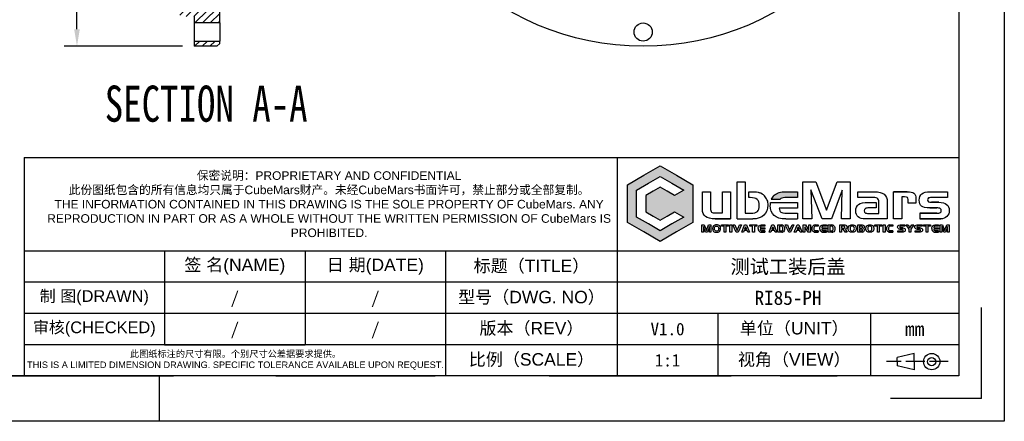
# Model space of a CAD drawing. Header units: inches. Extents: x 2 to 299, y -56 to 154.
# Tile 2 of 3: x 126 to 299, y -56 to 14. Entities that reach past the tile are written whole.
import ezdxf
from ezdxf.enums import TextEntityAlignment as Align

# ---------------------------------------------------------------- set-up
doc = ezdxf.new("R2010")
doc.units = ezdxf.units.IN
doc.linetypes.add('ACAD_ISO02W100', pattern=[15, 12, -3])
doc.layers.add('PDF_图层 1', color=7, linetype='Continuous')
doc.layers.add('尺寸', color=7, linetype='Continuous')
doc.styles.add('gb-s', font='gbeitc.shx', dxfattribs={"bigfont": 'gbcbig.shx'})
doc.styles.add('SLDTEXTSTYLE0', font='TXT', dxfattribs={"width": 0.75})
doc.styles.add('txt', font='txt.shx', dxfattribs={"bigfont": 'gbcbig.shx'})
doc.styles.add('宋体', font='txt')
doc.dimstyles.new('gb', dxfattribs={"dimtxt": 3.5, "dimasz": 3, "dimexe": 2.25, "dimexo": 2, "dimtad": 1, "dimzin": 0, "dimdsep": 46, "dimtxsty": 'gb-s', "dimcen": 2.5, "dimazin": 0, "dimtfac": 1, "dimtmove": 0, "dimatfit": 3, "dimfxl": 1, "dimtzin": 0, "dimarcsym": 0})
pattern_1 = [(45, (-444.5235, -42.9457), (-0.6735192, 0.6735192), [])]

# ---------------------------------------------------------------- blocks, each defined once
blk = doc.blocks.new('*D6')
at = {"color": 0, "lineweight": -2, "transparency": 16777216}
for p, q in [((154.34, 104.78), (133.52, 104.78)), ((135.77, 12.78), (135.77, 101.78)), ((154.34, 9.78), (133.52, 9.78))]:
    blk.add_line(p, q, dxfattribs=at)
at = {"color": 0, "transparency": 16777216}
for points in [[(135.27, 101.78), (136.27, 101.78), (135.77, 104.78)], [(135.27, 12.78), (136.27, 12.78), (135.77, 9.78)]]:
    blk.add_solid(points, dxfattribs=at)
at = {"layer": 'Defpoints', "color": 0, "transparency": 16777216}
for p in [(135.77, 104.78), (156.34, 104.78), (156.34, 9.78)]:
    blk.add_point(p, dxfattribs=at)
at = {"color": 0, "transparency": 16777216, "insert": (133.39, 57.28), "char_height": 3.5, "attachment_point": 5, "rotation": 90, "style": 'gb-s'}
blk.add_mtext('%%C95.00', dxfattribs=at)
blk = doc.blocks.new('工程图外发客户模板')
at = {"linetype": 'ByBlock', "lineweight": -3, "true_color": 0x00aeef}
h = blk.add_hatch(color=140, dxfattribs=at)
h.dxf.hatch_style = 1
edge = h.paths.add_edge_path()
edge.add_spline(control_points=[(2070.61, 1510.03), (2069.96, 1510.03), (2069.46, 1509.88), (2069.13, 1509.59)], knot_values=[0, 0, 0, 0, 1, 1, 1, 1], degree=3, periodic=0)
edge.add_arc((2070.03, 1508.56), 1.37, 131.2988, 157.8409)
edge.add_line((2068.76, 1509.08), (2069.9, 1509.08))
edge.add_arc((2070.23, 1508.83), 0.41, 126.2094, 143.6474, ccw=False)
edge.add_spline(control_points=[(2069.99, 1509.16), (2070.12, 1509.26), (2070.38, 1509.31), (2070.75, 1509.31)], knot_values=[0, 0, 0, 0, 1, 1, 1, 1], degree=3, periodic=0)
edge.add_line((2070.75, 1509.31), (2072.14, 1509.31))
edge.add_line((2072.14, 1509.31), (2072.14, 1510.03))
edge.add_line((2072.14, 1510.03), (2070.61, 1510.03))
at = {"layer": 'PDF_图层 1', "linetype": 'ByBlock', "lineweight": -3, "true_color": 0x00aeef, "transparency": 33554559}
h = blk.add_hatch(color=140, dxfattribs=at)
h.paths.add_polyline_path([(2054.52, 1513.35), (2056.62, 1512.14), (2058.72, 1510.93), (2058.72, 1508.51), (2058.72, 1506.09), (2056.62, 1504.88), (2054.52, 1503.67), (2052.43, 1504.88), (2050.33, 1506.09), (2050.33, 1508.51), (2050.33, 1510.93), (2052.43, 1512.14)])
h.paths.add_polyline_path([(2054.52, 1511.99), (2056.03, 1511.12), (2057.54, 1510.25), (2056.35, 1509.56), (2055.44, 1510.09), (2054.52, 1510.62), (2053.61, 1510.09), (2052.7, 1509.56), (2052.7, 1508.51), (2052.7, 1507.45), (2053.61, 1506.92), (2054.52, 1506.4), (2055.44, 1506.92), (2056.35, 1507.45), (2057.54, 1506.77), (2056.03, 1505.9), (2054.52, 1505.03), (2053.02, 1505.9), (2051.51, 1506.77), (2051.51, 1508.51), (2051.51, 1510.25), (2053.02, 1511.12)], flags=16)
at = {"lineweight": -3}
for p, q in [((2098.61, 1633.7), (2098.61, 1480.61)), ((2092.78, 1627.86), (2092.78, 1486.44)), ((1973.04, 1514.43), (1973.04, 1486.44)), ((2049.04, 1514.43), (2049.04, 1486.44)), ((2092.84, 1502.43), (1973.04, 1502.43)), ((1991.04, 1502.43), (1991.04, 1490.43)), ((2009.04, 1502.43), (2009.04, 1490.43)), ((2027.04, 1502.43), (2027.04, 1486.44)), ((2092.78, 1498.43), (1973.04, 1498.43)), ((2095.69, 1483.52), (2095.69, 1495.19)), ((2092.78, 1494.43), (1973.04, 1494.43)), ((2061.91, 1494.43), (2061.91, 1486.44)), ((2081.49, 1494.43), (2081.49, 1486.44)), ((2092.78, 1491.18), (2092.78, 1486.44)), ((2092.78, 1490.43), (1973.04, 1490.43)), ((2087.08, 1489.31), (2084.9, 1488.79)), ((2084.9, 1488.26), (2084.9, 1488.79)), ((2087.08, 1488.26), (2087.08, 1489.31)), ((2084.9, 1488.26), (2084.9, 1487.74)), ((2087.08, 1487.21), (2084.9, 1487.74)), ((2087.08, 1488.26), (2087.08, 1487.21)), ((2092.78, 1486.44), (1887.93, 1486.44)), ((1990.36, 1486.44), (1990.36, 1480.61)), ((2095.69, 1483.52), (2084.03, 1483.52)), ((2098.61, 1480.61), (1882.1, 1480.61))]:
    blk.add_line(p, q, dxfattribs=at)
at = {"linetype": 'ByBlock', "lineweight": -3}
for p, q in [((2064.38, 1506.55), (2064.38, 1511.3)), ((2064.38, 1511.3), (2065.42, 1511.3)), ((2065.42, 1511.3), (2065.42, 1507.29)), ((2065.42, 1511.3), (2065.42, 1511.3)), ((2059.93, 1507.82), (2059.93, 1510.03)), ((2059.93, 1510.03), (2060.97, 1510.03)), ((2060.97, 1510.03), (2060.97, 1507.9)), ((2062.5, 1507.32), (2062.5, 1510.03)), ((2062.5, 1510.03), (2063.55, 1510.03)), ((2063.55, 1510.03), (2063.55, 1506.55)), ((2065.87, 1509.28), (2065.87, 1510.03)), ((2065.87, 1510.03), (2066.32, 1510.03)), ((2070.61, 1510.03), (2072.14, 1510.03)), ((2070.61, 1510.03), (2070.61, 1510.03)), ((2072.14, 1510.03), (2072.14, 1509.31)), ((2079.85, 1509.31), (2079.85, 1510.03)), ((2079.85, 1510.03), (2081.99, 1510.03)), ((2084.42, 1506.55), (2084.42, 1510.03)), ((2089.11, 1510.03), (2091.35, 1510.03)), ((2089.11, 1510.03), (2089.11, 1510.03)), ((2091.35, 1510.03), (2091.35, 1509.31)), ((2066.06, 1509.28), (2065.87, 1509.28)), ((2066.06, 1509.28), (2066.06, 1509.28)), ((2067.89, 1509.5), (2067.89, 1509.5)), ((2068.21, 1508.97), (2068.21, 1508.97)), ((2068.64, 1508.65), (2068.64, 1508.65)), ((2068.64, 1508.65), (2069.78, 1508.65)), ((2068.64, 1508.65), (2068.64, 1508.65)), ((2068.76, 1509.08), (2069.9, 1509.08)), ((2069.13, 1509.59), (2069.13, 1509.59)), ((2069.78, 1508.65), (2071.66, 1508.65)), ((2069.99, 1509.16), (2069.99, 1509.16)), ((2072.14, 1509.31), (2070.75, 1509.31)), ((2071.66, 1508.65), (2072.14, 1508.65)), ((2072.14, 1508.65), (2072.14, 1507.92)), ((2081.59, 1509.31), (2079.85, 1509.31)), ((2081.16, 1508.66), (2082.2, 1508.66)), ((2081.16, 1508.66), (2081.16, 1508.66)), ((2081.59, 1509.31), (2081.59, 1509.31)), ((2082.2, 1508.66), (2082.2, 1507.97)), ((2082.54, 1508.74), (2082.54, 1508.75)), ((2082.55, 1508.74), (2082.54, 1508.74)), ((2082.55, 1507.97), (2082.55, 1508.74)), ((2083.62, 1508.73), (2083.62, 1506.55)), ((2083.62, 1508.73), (2083.62, 1508.73)), ((2085.83, 1509.36), (2085.47, 1509.36)), ((2085.47, 1509.36), (2085.47, 1506.55)), ((2085.83, 1509.36), (2085.83, 1509.36)), ((2086.29, 1508.57), (2086.29, 1509.02)), ((2087.29, 1508.57), (2086.29, 1508.57)), ((2087.29, 1509.16), (2087.29, 1508.57)), ((2087.29, 1509.16), (2087.29, 1509.16)), ((2091.35, 1509.31), (2089.51, 1509.31)), ((2059.93, 1507.82), (2059.93, 1507.82)), ((2061.66, 1507.32), (2062.5, 1507.32)), ((2061.66, 1507.32), (2061.66, 1507.32)), ((2065.42, 1507.29), (2066.14, 1507.29)), ((2072.14, 1507.92), (2069.78, 1507.92)), ((2070.75, 1507.28), (2072.14, 1507.28)), ((2072.14, 1507.28), (2072.14, 1506.55)), ((2081.24, 1507.25), (2082.55, 1507.25)), ((2081.24, 1507.25), (2081.24, 1507.25)), ((2082.2, 1507.97), (2081.31, 1507.97)), ((2082.55, 1507.59), (2082.55, 1507.97)), ((2082.55, 1507.25), (2082.55, 1507.59)), ((2087.78, 1507.28), (2087.78, 1506.55)), ((2064.38, 1506.55), (2066.39, 1506.55)), ((2070.61, 1506.55), (2072.14, 1506.55)), ((2083.62, 1506.55), (2080.81, 1506.55)), ((2085.47, 1506.55), (2084.42, 1506.55)), ((2065.47, 1505.55), (2065.35, 1505.22)), ((2065.35, 1505.22), (2065.6, 1505.22)), ((2065.47, 1505.55), (2065.6, 1505.22)), ((2067.08, 1505.31), (2067.08, 1505.31)), ((2067.29, 1504.9), (2067.29, 1504.9)), ((2067.33, 1505.4), (2067.94, 1505.4)), ((2067.33, 1505.4), (2067.33, 1505.4)), ((2067.94, 1505.23), (2067.33, 1505.23)), ((2067.52, 1505.77), (2067.93, 1505.77)), ((2067.52, 1505.77), (2067.52, 1505.77)), ((2067.93, 1505.61), (2067.55, 1505.61)), ((2067.93, 1505.77), (2067.93, 1505.61)), ((2067.94, 1505.4), (2067.94, 1505.23)), ((2067.94, 1505.01), (2067.94, 1504.85)), ((2068.96, 1505.55), (2068.84, 1505.22)), ((2068.84, 1505.22), (2069.09, 1505.22)), ((2068.96, 1505.55), (2069.09, 1505.22)), ((2069.6, 1504.85), (2069.6, 1505.77)), ((2069.6, 1505.77), (2070.06, 1505.77)), ((2070.09, 1504.85), (2069.6, 1504.85)), ((2070.07, 1505.61), (2069.81, 1505.61)), ((2069.81, 1505.61), (2069.81, 1505.01)), ((2069.81, 1505.01), (2070.08, 1505.01)), ((2070.07, 1505.61), (2070.07, 1505.61)), ((2070.09, 1504.85), (2070.09, 1504.85)), ((2070.09, 1504.85), (2070.09, 1504.85)), ((2070.23, 1505.74), (2070.23, 1505.74)), ((2072.19, 1505.55), (2072.07, 1505.22)), ((2072.07, 1505.22), (2072.32, 1505.22)), ((2072.19, 1505.55), (2072.32, 1505.22)), ((2074.24, 1504.87), (2074.24, 1504.87)), ((2074.77, 1505.6), (2074.39, 1505.6)), ((2074.4, 1505.77), (2074.4, 1505.77)), ((2074.4, 1505.77), (2074.77, 1505.77)), ((2074.4, 1505.77), (2074.4, 1505.77)), ((2074.77, 1505.77), (2074.77, 1505.6)), ((2074.77, 1505.02), (2074.77, 1504.85)), ((2074.96, 1505.31), (2074.96, 1505.31)), ((2075.18, 1504.9), (2075.18, 1504.9)), ((2075.22, 1505.4), (2075.83, 1505.4)), ((2075.22, 1505.4), (2075.22, 1505.4)), ((2075.83, 1505.23), (2075.22, 1505.23)), ((2075.4, 1505.77), (2075.82, 1505.77)), ((2075.4, 1505.77), (2075.4, 1505.77)), ((2075.82, 1505.61), (2075.44, 1505.61)), ((2075.82, 1505.77), (2075.82, 1505.61)), ((2075.83, 1505.4), (2075.83, 1505.23)), ((2075.83, 1505.01), (2075.83, 1504.85)), ((2076.04, 1504.85), (2076.04, 1505.77)), ((2076.04, 1505.77), (2076.51, 1505.77)), ((2076.54, 1504.85), (2076.04, 1504.85)), ((2076.51, 1505.61), (2076.26, 1505.61)), ((2076.26, 1505.61), (2076.26, 1505.01)), ((2076.26, 1505.01), (2076.53, 1505.01)), ((2076.51, 1505.61), (2076.51, 1505.61)), ((2076.54, 1504.85), (2076.54, 1504.85)), ((2076.54, 1504.85), (2076.54, 1504.85)), ((2076.67, 1505.74), (2076.67, 1505.74)), ((2077.53, 1504.85), (2077.53, 1505.77)), ((2077.53, 1505.77), (2078.2, 1505.77)), ((2077.75, 1504.85), (2077.53, 1504.85)), ((2078.03, 1505.62), (2077.75, 1505.62)), ((2077.75, 1505.62), (2077.75, 1505.36)), ((2077.75, 1505.36), (2078.03, 1505.36)), ((2078, 1505.21), (2077.75, 1505.21)), ((2077.75, 1505.21), (2077.75, 1504.85)), ((2078.24, 1504.85), (2078, 1505.21)), ((2078.03, 1505.62), (2078.03, 1505.62)), ((2078.24, 1505.23), (2078.5, 1504.85)), ((2078.5, 1504.85), (2078.24, 1504.85)), ((2078.5, 1504.85), (2078.5, 1504.85)), ((2079.84, 1504.85), (2079.84, 1505.77)), ((2079.84, 1505.77), (2080.42, 1505.77)), ((2080.44, 1504.85), (2079.84, 1504.85)), ((2080.35, 1505.22), (2080.04, 1505.22)), ((2080.04, 1505.22), (2080.04, 1505.01)), ((2080.04, 1505.01), (2080.36, 1505.01)), ((2080.34, 1505.6), (2080.05, 1505.6)), ((2080.05, 1505.6), (2080.05, 1505.38)), ((2080.05, 1505.38), (2080.35, 1505.38)), ((2080.34, 1505.6), (2080.34, 1505.6)), ((2080.35, 1505.22), (2080.35, 1505.22)), ((2080.44, 1504.85), (2080.44, 1504.85)), ((2080.44, 1504.85), (2080.44, 1504.85)), ((2080.62, 1504.93), (2080.62, 1504.93)), ((2083.8, 1504.87), (2083.8, 1504.87)), ((2084.33, 1505.6), (2083.94, 1505.6)), ((2083.96, 1505.77), (2083.96, 1505.77)), ((2083.96, 1505.77), (2084.33, 1505.77)), ((2083.96, 1505.77), (2083.96, 1505.77)), ((2084.33, 1505.77), (2084.33, 1505.6)), ((2084.33, 1505.02), (2084.33, 1504.85)), ((2084.99, 1504.85), (2084.99, 1505.02)), ((2084.99, 1505.02), (2085.53, 1505.02)), ((2085.64, 1504.85), (2084.99, 1504.85)), ((2085.02, 1505.31), (2085.02, 1505.31)), ((2085.25, 1505.77), (2085.87, 1505.77)), ((2085.25, 1505.77), (2085.25, 1505.77)), ((2085.87, 1505.62), (2085.32, 1505.62)), ((2085.64, 1504.85), (2085.64, 1504.85)), ((2085.87, 1505.77), (2085.87, 1505.62)), ((2087.2, 1504.85), (2087.2, 1505.02)), ((2087.2, 1505.02), (2087.74, 1505.02)), ((2087.85, 1504.85), (2087.2, 1504.85)), ((2087.23, 1505.31), (2087.23, 1505.31)), ((2087.45, 1505.77), (2088.08, 1505.77)), ((2087.45, 1505.77), (2087.45, 1505.77)), ((2088.08, 1505.62), (2087.53, 1505.62)), ((2087.85, 1504.85), (2087.85, 1504.85)), ((2088.08, 1505.77), (2088.08, 1505.62)), ((2089.31, 1505.31), (2089.31, 1505.31)), ((2089.53, 1504.9), (2089.53, 1504.9)), ((2089.57, 1505.4), (2090.18, 1505.4)), ((2089.57, 1505.4), (2089.57, 1505.4)), ((2090.18, 1505.23), (2089.57, 1505.23)), ((2089.76, 1505.77), (2090.17, 1505.77)), ((2089.76, 1505.77), (2089.76, 1505.77)), ((2090.17, 1505.61), (2089.79, 1505.61)), ((2090.17, 1505.77), (2090.17, 1505.61)), ((2090.18, 1505.4), (2090.18, 1505.23)), ((2090.18, 1505.01), (2090.18, 1504.85))]:
    blk.add_line(p, q, dxfattribs=at)
at = {"color": 1, "linetype": 'ACAD_ISO02W100', "lineweight": -3, "ltscale": 0.2}
blk.add_line((2091.41, 1488.26), (2083.54, 1488.26), dxfattribs=at)
at = {"linetype": 'ByBlock', "lineweight": -3}
for points in [[(2054.52, 1513.35), (2056.62, 1512.14), (2058.72, 1510.93), (2058.72, 1508.51), (2058.72, 1506.09), (2056.62, 1504.88), (2054.52, 1503.67), (2052.43, 1504.88), (2050.33, 1506.09), (2050.33, 1508.51), (2050.33, 1510.93), (2052.43, 1512.14), (2054.52, 1513.35)], [(2054.52, 1511.99), (2056.03, 1511.12), (2057.54, 1510.25), (2056.35, 1509.56), (2055.44, 1510.09), (2054.52, 1510.62), (2053.61, 1510.09), (2052.7, 1509.56), (2052.7, 1508.51), (2052.7, 1507.45), (2053.61, 1506.92), (2054.52, 1506.4), (2055.44, 1506.92), (2056.35, 1507.45), (2057.54, 1506.77), (2056.03, 1505.9), (2054.52, 1505.03), (2053.02, 1505.9), (2051.51, 1506.77), (2051.51, 1508.51), (2051.51, 1510.25), (2053.02, 1511.12), (2054.52, 1511.99)], [(2072.8, 1511.3), (2074.46, 1511.3), (2075.84, 1507.65), (2077.21, 1511.3), (2078.87, 1511.3), (2078.87, 1506.55), (2077.76, 1506.55), (2077.85, 1510.25), (2076.47, 1506.55), (2075.27, 1506.55), (2073.84, 1510.28), (2073.95, 1506.55), (2072.8, 1506.55), (2072.8, 1511.3)], [(2084.42, 1510.03), (2086.18, 1510.03), (2084.42, 1510.03)], [(2089.28, 1508.68), (2090.23, 1508.68), (2089.28, 1508.68)], [(2087.78, 1507.28), (2089.98, 1507.28), (2087.78, 1507.28)], [(2089.98, 1507.96), (2089.08, 1507.96), (2089.98, 1507.96)], [(2063.55, 1506.55), (2061.58, 1506.55), (2063.55, 1506.55)], [(2090.48, 1506.55), (2087.78, 1506.55), (2090.48, 1506.55)], [(2061.03, 1504.85), (2060.83, 1504.85), (2060.83, 1505.56), (2060.57, 1504.85), (2060.34, 1504.85), (2060.07, 1505.57), (2060.07, 1504.85), (2059.88, 1504.85), (2059.88, 1505.77), (2060.18, 1505.77), (2060.45, 1505.05), (2060.71, 1505.77), (2061.03, 1505.77), (2061.03, 1504.85)], [(2063.29, 1505.62), (2062.95, 1505.62), (2062.95, 1504.85), (2062.74, 1504.85), (2062.74, 1505.62), (2062.4, 1505.62), (2062.4, 1505.77), (2063.29, 1505.77), (2063.29, 1505.62)], [(2063.71, 1504.85), (2063.47, 1504.85), (2063.47, 1505.77), (2063.71, 1505.77), (2063.71, 1504.85)], [(2064.94, 1505.77), (2064.5, 1504.85), (2064.27, 1504.85), (2063.84, 1505.77), (2064.09, 1505.77), (2064.39, 1505.07), (2064.69, 1505.77), (2064.94, 1505.77)], [(2065.98, 1504.85), (2065.75, 1504.85), (2065.67, 1505.06), (2065.29, 1505.06), (2065.2, 1504.85), (2064.98, 1504.85), (2065.35, 1505.77), (2065.58, 1505.77), (2065.98, 1504.85)], [(2066.93, 1505.62), (2066.59, 1505.62), (2066.59, 1504.85), (2066.37, 1504.85), (2066.37, 1505.62), (2066.03, 1505.62), (2066.03, 1505.77), (2066.93, 1505.77), (2066.93, 1505.62)], [(2067.94, 1504.85), (2067.49, 1504.85), (2067.94, 1504.85)], [(2067.53, 1505.01), (2067.94, 1505.01), (2067.53, 1505.01)], [(2069.47, 1504.85), (2069.24, 1504.85), (2069.16, 1505.06), (2068.78, 1505.06), (2068.69, 1504.85), (2068.47, 1504.85), (2068.84, 1505.77), (2069.07, 1505.77), (2069.47, 1504.85)], [(2071.67, 1505.77), (2071.22, 1504.85), (2070.99, 1504.85), (2070.56, 1505.77), (2070.82, 1505.77), (2071.11, 1505.07), (2071.42, 1505.77), (2071.67, 1505.77)], [(2072.7, 1504.85), (2072.47, 1504.85), (2072.39, 1505.06), (2072.01, 1505.06), (2071.93, 1504.85), (2071.7, 1504.85), (2072.08, 1505.77), (2072.3, 1505.77), (2072.7, 1504.85)], [(2073.79, 1504.85), (2073.49, 1504.85), (2073.05, 1505.53), (2073.05, 1504.85), (2072.83, 1504.85), (2072.83, 1505.77), (2073.13, 1505.77), (2073.56, 1505.08), (2073.56, 1505.77), (2073.79, 1505.77), (2073.79, 1504.85)], [(2074.77, 1504.85), (2074.37, 1504.85), (2074.77, 1504.85)], [(2074.4, 1505.02), (2074.77, 1505.02), (2074.4, 1505.02)], [(2075.83, 1504.85), (2075.38, 1504.85), (2075.83, 1504.85)], [(2075.42, 1505.01), (2075.83, 1505.01), (2075.42, 1505.01)], [(2080.68, 1505.54), (2080.68, 1505.53), (2080.68, 1505.54)], [(2082.93, 1505.62), (2082.58, 1505.62), (2082.58, 1504.85), (2082.37, 1504.85), (2082.37, 1505.62), (2082.03, 1505.62), (2082.03, 1505.77), (2082.93, 1505.77), (2082.93, 1505.62)], [(2083.34, 1504.85), (2083.1, 1504.85), (2083.1, 1505.77), (2083.34, 1505.77), (2083.34, 1504.85)], [(2084.33, 1504.85), (2083.92, 1504.85), (2084.33, 1504.85)], [(2083.96, 1505.02), (2084.33, 1505.02), (2083.96, 1505.02)], [(2085.5, 1505.24), (2085.23, 1505.24), (2085.5, 1505.24)], [(2085.33, 1505.4), (2085.63, 1505.4), (2085.33, 1505.4)], [(2087.04, 1505.77), (2086.63, 1505.24), (2086.63, 1504.85), (2086.42, 1504.85), (2086.42, 1505.24), (2086.02, 1505.77), (2086.28, 1505.77), (2086.52, 1505.41), (2086.77, 1505.77), (2087.04, 1505.77)], [(2087.7, 1505.24), (2087.43, 1505.24), (2087.7, 1505.24)], [(2087.54, 1505.4), (2087.84, 1505.4), (2087.54, 1505.4)], [(2089.17, 1505.62), (2088.83, 1505.62), (2088.83, 1504.85), (2088.61, 1504.85), (2088.61, 1505.62), (2088.27, 1505.62), (2088.27, 1505.77), (2089.17, 1505.77), (2089.17, 1505.62)], [(2090.18, 1504.85), (2089.73, 1504.85), (2090.18, 1504.85)], [(2089.77, 1505.01), (2090.18, 1505.01), (2089.77, 1505.01)], [(2091.55, 1504.85), (2091.35, 1504.85), (2091.35, 1505.56), (2091.09, 1504.85), (2090.85, 1504.85), (2090.59, 1505.57), (2090.59, 1504.85), (2090.39, 1504.85), (2090.39, 1505.77), (2090.7, 1505.77), (2090.97, 1505.05), (2091.23, 1505.77), (2091.55, 1505.77), (2091.55, 1504.85)]]:
    blk.add_lwpolyline(points, close=True, dxfattribs=at)
blk.add_lwpolyline([(2080.68, 1505.54, 0.038218), (2080.68, 1505.56), (2080.68, 1505.54, 0.038218)], format="xyb", close=True, dxfattribs=at)
at = {"lineweight": -3}
for radius in [1.05, 0.525]:
    blk.add_circle((2089.31, 1488.26), radius, dxfattribs=at)
at = {"linetype": 'ByBlock', "lineweight": -3}
for centre, radius, start, end in [((2066.81, 1508.55), 1.43, 41.315, 71.2325), ((2066.69, 1508.4), 1.63, 20.4996, 42.4078), ((2071.11, 1508.3), 2.5, 171.8695, 180.1971), ((2070.03, 1508.56), 1.37, 131.2988, 157.8409), ((2070.23, 1508.83), 0.41, 126.2094, 143.6474), ((2067.63, 1505.3), 0.552, 179.3507, 205.7141), ((2067.49, 1505.3), 0.447, 243.3823, 269.9707), ((2070.06, 1505.3), 0.47, 69.3181, 89.8524), ((2070.1, 1505.44), 0.59, 269.4959, 280.1649), ((2074.4, 1505.31), 0.466, 90.0685, 112.4968), ((2074.37, 1505.3), 0.45, 254.163, 269.961), ((2075.51, 1505.3), 0.552, 179.3507, 205.7141), ((2075.38, 1505.3), 0.447, 243.38, 269.9636), ((2076.51, 1505.3), 0.47, 69.3181, 89.8524), ((2076.54, 1505.44), 0.59, 269.4915, 280.1629), ((2080.45, 1505.1), 0.244, 269.0255, 315.2757), ((2080.46, 1505.1), 0.238, 313.6236, 1.005), ((2083.96, 1505.31), 0.466, 90.0687, 112.5057), ((2083.92, 1505.3), 0.45, 254.17, 269.9541), ((2085.22, 1505.56), 0.315, 230.4204, 270.8321), ((2087.43, 1505.56), 0.315, 230.4111, 270.8414), ((2089.87, 1505.3), 0.552, 179.3507, 205.7141), ((2089.73, 1505.3), 0.447, 243.38, 269.9636)]:
    blk.add_arc(centre, radius, start, end, dxfattribs=at)
at = {"layer": 'PDF_图层 1', "linetype": 'ByBlock', "lineweight": -3}
for points in [[(2066.32, 1510.03), (2066.72, 1510.03), (2067.04, 1509.99), (2067.27, 1509.91)], [(2081.99, 1510.03), (2082.53, 1510.03), (2082.94, 1509.92), (2083.21, 1509.71)], [(2086.18, 1510.03), (2086.59, 1510.03), (2086.87, 1509.97), (2087.04, 1509.84)], [(2087.04, 1509.84), (2087.21, 1509.71), (2087.29, 1509.48), (2087.29, 1509.16)], [(2087.71, 1508.94), (2087.71, 1509.32), (2087.83, 1509.59), (2088.05, 1509.77)], [(2088.05, 1509.77), (2088.28, 1509.94), (2088.63, 1510.03), (2089.11, 1510.03)], [(2066.96, 1509.05), (2066.78, 1509.2), (2066.48, 1509.28), (2066.06, 1509.28)], [(2067.22, 1508.27), (2067.22, 1508.63), (2067.13, 1508.89), (2066.96, 1509.05)], [(2068.21, 1508.97), (2068.28, 1508.78), (2068.32, 1508.56), (2068.32, 1508.33)], [(2070.75, 1509.31), (2070.38, 1509.31), (2070.12, 1509.26), (2069.99, 1509.16)], [(2079.95, 1508.41), (2080.19, 1508.58), (2080.6, 1508.66), (2081.16, 1508.66)], [(2082.33, 1509.19), (2082.19, 1509.27), (2081.95, 1509.31), (2081.59, 1509.31)], [(2082.54, 1508.75), (2082.54, 1508.96), (2082.47, 1509.1), (2082.33, 1509.19)], [(2083.21, 1509.71), (2083.48, 1509.49), (2083.62, 1509.16), (2083.62, 1508.73)], [(2086.21, 1509.3), (2086.15, 1509.34), (2086.03, 1509.36), (2085.83, 1509.36)], [(2086.29, 1509.02), (2086.29, 1509.16), (2086.26, 1509.25), (2086.21, 1509.3)], [(2087.99, 1508.17), (2087.81, 1508.32), (2087.71, 1508.57), (2087.71, 1508.94)], [(2088.92, 1509.24), (2088.83, 1509.19), (2088.79, 1509.11), (2088.79, 1508.99)], [(2088.79, 1508.99), (2088.79, 1508.88), (2088.83, 1508.8), (2088.9, 1508.75)], [(2088.9, 1508.75), (2088.98, 1508.7), (2089.11, 1508.68), (2089.28, 1508.68)], [(2089.51, 1509.31), (2089.21, 1509.31), (2089.01, 1509.28), (2088.92, 1509.24)], [(2090.23, 1508.68), (2090.66, 1508.68), (2090.99, 1508.59), (2091.22, 1508.41)], [(2060.32, 1506.85), (2060.06, 1507.05), (2059.93, 1507.38), (2059.93, 1507.82)], [(2060.97, 1507.9), (2060.97, 1507.67), (2061.02, 1507.51), (2061.11, 1507.43)], [(2061.11, 1507.43), (2061.2, 1507.36), (2061.39, 1507.32), (2061.66, 1507.32)], [(2066.14, 1507.29), (2066.54, 1507.29), (2066.82, 1507.37), (2066.98, 1507.52)], [(2066.98, 1507.52), (2067.14, 1507.66), (2067.22, 1507.91), (2067.22, 1508.27)], [(2068.32, 1508.33), (2068.32, 1507.77), (2068.15, 1507.34), (2067.81, 1507.02)], [(2069.12, 1506.99), (2068.79, 1507.28), (2068.62, 1507.72), (2068.62, 1508.29)], [(2069.78, 1507.92), (2069.79, 1507.67), (2069.85, 1507.5), (2069.98, 1507.41)], [(2069.98, 1507.41), (2070.1, 1507.32), (2070.35, 1507.28), (2070.75, 1507.28)], [(2079.59, 1507.55), (2079.59, 1507.95), (2079.71, 1508.23), (2079.95, 1508.41)], [(2079.9, 1506.81), (2079.69, 1506.99), (2079.59, 1507.23), (2079.59, 1507.55)], [(2080.81, 1507.88), (2080.71, 1507.82), (2080.67, 1507.72), (2080.67, 1507.58)], [(2080.67, 1507.58), (2080.67, 1507.46), (2080.71, 1507.37), (2080.78, 1507.32)], [(2080.78, 1507.32), (2080.85, 1507.27), (2081.01, 1507.25), (2081.24, 1507.25)], [(2081.31, 1507.97), (2081.07, 1507.97), (2080.9, 1507.94), (2080.81, 1507.88)], [(2089.08, 1507.96), (2088.54, 1507.96), (2088.18, 1508.03), (2087.99, 1508.17)], [(2090.41, 1507.87), (2090.32, 1507.93), (2090.17, 1507.96), (2089.98, 1507.96)], [(2089.98, 1507.28), (2090.18, 1507.28), (2090.32, 1507.3), (2090.41, 1507.36)], [(2090.54, 1507.61), (2090.54, 1507.73), (2090.5, 1507.82), (2090.41, 1507.87)], [(2090.41, 1507.36), (2090.5, 1507.41), (2090.54, 1507.5), (2090.54, 1507.61)], [(2091.22, 1508.41), (2091.44, 1508.23), (2091.56, 1507.97), (2091.56, 1507.64)], [(2091.56, 1507.64), (2091.56, 1507.32), (2091.46, 1507.05), (2091.26, 1506.85)], [(2061.58, 1506.55), (2061, 1506.55), (2060.58, 1506.65), (2060.32, 1506.85)], [(2067.81, 1507.02), (2067.47, 1506.71), (2067, 1506.55), (2066.39, 1506.55)], [(2070.61, 1506.55), (2069.96, 1506.55), (2069.46, 1506.7), (2069.12, 1506.99)], [(2080.81, 1506.55), (2080.42, 1506.55), (2080.11, 1506.64), (2079.9, 1506.81)], [(2091.26, 1506.85), (2091.05, 1506.65), (2090.79, 1506.55), (2090.48, 1506.55)], [(2067.08, 1505.31), (2067.08, 1505.4), (2067.09, 1505.48), (2067.13, 1505.55)], [(2067.13, 1505.55), (2067.17, 1505.63), (2067.22, 1505.69), (2067.29, 1505.72)], [(2067.29, 1504.9), (2067.22, 1504.93), (2067.17, 1504.99), (2067.13, 1505.06)], [(2067.29, 1505.72), (2067.33, 1505.74), (2067.36, 1505.75), (2067.4, 1505.76)], [(2067.35, 1505.48), (2067.34, 1505.46), (2067.33, 1505.43), (2067.33, 1505.4)], [(2067.33, 1505.23), (2067.33, 1505.2), (2067.34, 1505.18), (2067.35, 1505.15)], [(2067.39, 1505.55), (2067.37, 1505.52), (2067.36, 1505.5), (2067.35, 1505.48)], [(2067.35, 1505.15), (2067.35, 1505.13), (2067.37, 1505.11), (2067.39, 1505.09)], [(2067.46, 1505.6), (2067.44, 1505.59), (2067.42, 1505.57), (2067.39, 1505.55)], [(2067.39, 1505.09), (2067.41, 1505.06), (2067.43, 1505.04), (2067.45, 1505.03)], [(2067.4, 1505.76), (2067.43, 1505.77), (2067.47, 1505.77), (2067.52, 1505.77)], [(2067.45, 1505.03), (2067.48, 1505.02), (2067.5, 1505.01), (2067.53, 1505.01)], [(2067.55, 1505.61), (2067.51, 1505.61), (2067.49, 1505.6), (2067.46, 1505.6)], [(2070.21, 1505.51), (2070.18, 1505.58), (2070.13, 1505.61), (2070.07, 1505.61)], [(2070.08, 1505.01), (2070.14, 1505.01), (2070.19, 1505.04), (2070.22, 1505.1)], [(2070.4, 1505.02), (2070.35, 1504.93), (2070.29, 1504.88), (2070.2, 1504.86)], [(2070.25, 1505.3), (2070.25, 1505.38), (2070.24, 1505.45), (2070.21, 1505.51)], [(2070.22, 1505.1), (2070.24, 1505.16), (2070.25, 1505.22), (2070.25, 1505.3)], [(2070.23, 1505.74), (2070.3, 1505.72), (2070.36, 1505.66), (2070.4, 1505.57)], [(2070.4, 1505.57), (2070.44, 1505.49), (2070.46, 1505.4), (2070.46, 1505.3)], [(2070.46, 1505.3), (2070.46, 1505.19), (2070.44, 1505.1), (2070.4, 1505.02)], [(2074, 1505.3), (2074, 1505.4), (2074.02, 1505.49), (2074.05, 1505.57)], [(2074.06, 1505.03), (2074.02, 1505.11), (2074, 1505.2), (2074, 1505.3)], [(2074.05, 1505.57), (2074.09, 1505.65), (2074.15, 1505.71), (2074.23, 1505.74)], [(2074.24, 1504.87), (2074.17, 1504.89), (2074.1, 1504.95), (2074.06, 1505.03)], [(2074.25, 1505.5), (2074.23, 1505.44), (2074.22, 1505.37), (2074.22, 1505.29)], [(2074.22, 1505.29), (2074.22, 1505.22), (2074.23, 1505.16), (2074.26, 1505.11)], [(2074.39, 1505.6), (2074.33, 1505.6), (2074.28, 1505.56), (2074.25, 1505.5)], [(2074.26, 1505.11), (2074.29, 1505.05), (2074.34, 1505.02), (2074.4, 1505.02)], [(2074.96, 1505.31), (2074.96, 1505.4), (2074.98, 1505.48), (2075.01, 1505.55)], [(2075.01, 1505.55), (2075.05, 1505.63), (2075.11, 1505.69), (2075.18, 1505.72)], [(2075.18, 1504.9), (2075.11, 1504.93), (2075.05, 1504.99), (2075.02, 1505.06)], [(2075.18, 1505.72), (2075.21, 1505.74), (2075.25, 1505.75), (2075.28, 1505.76)], [(2075.23, 1505.48), (2075.22, 1505.46), (2075.22, 1505.43), (2075.22, 1505.4)], [(2075.22, 1505.23), (2075.22, 1505.2), (2075.22, 1505.18), (2075.23, 1505.15)], [(2075.28, 1505.55), (2075.26, 1505.52), (2075.24, 1505.5), (2075.23, 1505.48)], [(2075.23, 1505.15), (2075.24, 1505.13), (2075.25, 1505.11), (2075.27, 1505.09)], [(2075.27, 1505.09), (2075.29, 1505.06), (2075.32, 1505.04), (2075.34, 1505.03)], [(2075.28, 1505.76), (2075.32, 1505.77), (2075.36, 1505.77), (2075.4, 1505.77)], [(2075.35, 1505.6), (2075.33, 1505.59), (2075.3, 1505.57), (2075.28, 1505.55)], [(2075.34, 1505.03), (2075.36, 1505.02), (2075.39, 1505.01), (2075.42, 1505.01)], [(2075.44, 1505.61), (2075.4, 1505.61), (2075.37, 1505.6), (2075.35, 1505.6)], [(2076.66, 1505.51), (2076.63, 1505.58), (2076.58, 1505.61), (2076.51, 1505.61)], [(2076.53, 1505.01), (2076.59, 1505.01), (2076.63, 1505.04), (2076.66, 1505.1)], [(2076.84, 1505.02), (2076.8, 1504.93), (2076.73, 1504.88), (2076.65, 1504.86)], [(2076.7, 1505.3), (2076.7, 1505.38), (2076.69, 1505.45), (2076.66, 1505.51)], [(2076.66, 1505.1), (2076.69, 1505.16), (2076.7, 1505.22), (2076.7, 1505.3)], [(2076.67, 1505.74), (2076.75, 1505.72), (2076.81, 1505.66), (2076.85, 1505.57)], [(2076.91, 1505.3), (2076.91, 1505.19), (2076.89, 1505.1), (2076.84, 1505.02)], [(2076.85, 1505.57), (2076.89, 1505.49), (2076.91, 1505.4), (2076.91, 1505.3)], [(2078.16, 1505.58), (2078.12, 1505.61), (2078.08, 1505.62), (2078.03, 1505.62)], [(2078.03, 1505.36), (2078.07, 1505.36), (2078.11, 1505.37), (2078.14, 1505.39)], [(2078.14, 1505.39), (2078.18, 1505.41), (2078.2, 1505.44), (2078.2, 1505.48)], [(2078.2, 1505.48), (2078.2, 1505.53), (2078.19, 1505.56), (2078.16, 1505.58)], [(2078.2, 1505.77), (2078.28, 1505.77), (2078.34, 1505.74), (2078.39, 1505.69)], [(2078.41, 1505.31), (2078.36, 1505.27), (2078.31, 1505.24), (2078.24, 1505.23)], [(2078.39, 1505.69), (2078.44, 1505.63), (2078.47, 1505.56), (2078.47, 1505.48)], [(2078.47, 1505.48), (2078.47, 1505.41), (2078.45, 1505.36), (2078.41, 1505.31)], [(2078.62, 1505.33), (2078.62, 1505.47), (2078.66, 1505.58), (2078.74, 1505.66)], [(2078.75, 1504.94), (2078.66, 1505.02), (2078.62, 1505.15), (2078.62, 1505.33)], [(2078.74, 1505.66), (2078.83, 1505.75), (2078.96, 1505.79), (2079.13, 1505.79)], [(2079.13, 1504.84), (2078.96, 1504.84), (2078.84, 1504.87), (2078.75, 1504.94)], [(2078.91, 1505.53), (2078.87, 1505.48), (2078.85, 1505.41), (2078.85, 1505.32)], [(2078.85, 1505.32), (2078.85, 1505.22), (2078.87, 1505.15), (2078.9, 1505.1)], [(2078.9, 1505.1), (2078.94, 1505.03), (2079.02, 1505), (2079.14, 1505)], [(2079.12, 1505.63), (2079.03, 1505.63), (2078.96, 1505.59), (2078.91, 1505.53)], [(2079.34, 1505.54), (2079.29, 1505.6), (2079.22, 1505.63), (2079.12, 1505.63)], [(2079.13, 1505.79), (2079.32, 1505.79), (2079.45, 1505.75), (2079.53, 1505.67)], [(2079.49, 1504.93), (2079.41, 1504.87), (2079.29, 1504.84), (2079.13, 1504.84)], [(2079.14, 1505), (2079.24, 1505), (2079.31, 1505.03), (2079.35, 1505.1)], [(2079.4, 1505.32), (2079.4, 1505.41), (2079.38, 1505.48), (2079.34, 1505.54)], [(2079.35, 1505.1), (2079.38, 1505.15), (2079.4, 1505.22), (2079.4, 1505.32)], [(2079.63, 1505.31), (2079.63, 1505.14), (2079.59, 1505.01), (2079.49, 1504.93)], [(2079.53, 1505.67), (2079.6, 1505.59), (2079.63, 1505.47), (2079.63, 1505.31)], [(2080.41, 1505.57), (2080.39, 1505.59), (2080.37, 1505.6), (2080.34, 1505.6)], [(2080.35, 1505.38), (2080.38, 1505.38), (2080.4, 1505.39), (2080.42, 1505.41)], [(2080.43, 1505.19), (2080.41, 1505.21), (2080.38, 1505.22), (2080.35, 1505.22)], [(2080.36, 1505.01), (2080.39, 1505.01), (2080.41, 1505.02), (2080.43, 1505.04)], [(2080.44, 1505.48), (2080.44, 1505.52), (2080.43, 1505.54), (2080.41, 1505.57)], [(2080.42, 1505.77), (2080.49, 1505.77), (2080.54, 1505.75), (2080.59, 1505.71)], [(2080.42, 1505.41), (2080.43, 1505.43), (2080.44, 1505.46), (2080.44, 1505.48)], [(2080.45, 1505.11), (2080.45, 1505.14), (2080.45, 1505.17), (2080.43, 1505.19)], [(2080.43, 1505.04), (2080.45, 1505.06), (2080.45, 1505.08), (2080.45, 1505.11)], [(2080.64, 1505.4), (2080.62, 1505.36), (2080.59, 1505.33), (2080.54, 1505.31)], [(2080.54, 1505.31), (2080.59, 1505.29), (2080.62, 1505.27), (2080.65, 1505.23)], [(2080.59, 1505.71), (2080.64, 1505.68), (2080.67, 1505.62), (2080.68, 1505.56)], [(2080.68, 1505.53), (2080.68, 1505.48), (2080.67, 1505.44), (2080.64, 1505.4)], [(2080.65, 1505.23), (2080.68, 1505.19), (2080.69, 1505.15), (2080.69, 1505.1)], [(2080.88, 1505.33), (2080.88, 1505.47), (2080.92, 1505.58), (2081, 1505.66)], [(2081.01, 1504.94), (2080.92, 1505.02), (2080.88, 1505.15), (2080.88, 1505.33)], [(2081, 1505.66), (2081.08, 1505.75), (2081.21, 1505.79), (2081.39, 1505.79)], [(2081.39, 1504.84), (2081.22, 1504.84), (2081.09, 1504.87), (2081.01, 1504.94)], [(2081.17, 1505.53), (2081.13, 1505.48), (2081.11, 1505.41), (2081.11, 1505.32)], [(2081.11, 1505.32), (2081.11, 1505.22), (2081.12, 1505.15), (2081.16, 1505.1)], [(2081.16, 1505.1), (2081.2, 1505.03), (2081.28, 1505), (2081.4, 1505)], [(2081.38, 1505.63), (2081.29, 1505.63), (2081.22, 1505.59), (2081.17, 1505.53)], [(2081.59, 1505.54), (2081.55, 1505.6), (2081.47, 1505.63), (2081.38, 1505.63)], [(2081.39, 1505.79), (2081.58, 1505.79), (2081.71, 1505.75), (2081.79, 1505.67)], [(2081.74, 1504.93), (2081.66, 1504.87), (2081.55, 1504.84), (2081.39, 1504.84)], [(2081.4, 1505), (2081.5, 1505), (2081.57, 1505.03), (2081.61, 1505.1)], [(2081.66, 1505.32), (2081.66, 1505.41), (2081.64, 1505.48), (2081.59, 1505.54)], [(2081.61, 1505.1), (2081.64, 1505.15), (2081.66, 1505.22), (2081.66, 1505.32)], [(2081.89, 1505.31), (2081.89, 1505.14), (2081.84, 1505.01), (2081.74, 1504.93)], [(2081.79, 1505.67), (2081.86, 1505.59), (2081.89, 1505.47), (2081.89, 1505.31)], [(2083.55, 1505.3), (2083.55, 1505.4), (2083.57, 1505.49), (2083.61, 1505.57)], [(2083.62, 1505.03), (2083.57, 1505.11), (2083.55, 1505.2), (2083.55, 1505.3)], [(2083.61, 1505.57), (2083.65, 1505.65), (2083.71, 1505.71), (2083.78, 1505.74)], [(2083.8, 1504.87), (2083.72, 1504.89), (2083.66, 1504.95), (2083.62, 1505.03)], [(2083.81, 1505.5), (2083.79, 1505.44), (2083.78, 1505.37), (2083.78, 1505.29)], [(2083.78, 1505.29), (2083.78, 1505.22), (2083.79, 1505.16), (2083.82, 1505.11)], [(2083.94, 1505.6), (2083.88, 1505.6), (2083.84, 1505.56), (2083.81, 1505.5)], [(2083.82, 1505.11), (2083.85, 1505.05), (2083.9, 1505.02), (2083.96, 1505.02)], [(2084.93, 1505.5), (2084.93, 1505.58), (2084.96, 1505.65), (2085.02, 1505.7)], [(2085.02, 1505.31), (2084.96, 1505.36), (2084.93, 1505.42), (2084.93, 1505.5)], [(2085.02, 1505.7), (2085.08, 1505.75), (2085.15, 1505.77), (2085.25, 1505.77)], [(2085.24, 1505.59), (2085.22, 1505.56), (2085.21, 1505.54), (2085.21, 1505.51)], [(2085.21, 1505.51), (2085.21, 1505.48), (2085.22, 1505.45), (2085.24, 1505.43)], [(2085.32, 1505.62), (2085.29, 1505.62), (2085.27, 1505.61), (2085.24, 1505.59)], [(2085.24, 1505.43), (2085.27, 1505.41), (2085.3, 1505.4), (2085.33, 1505.4)], [(2085.66, 1505.12), (2085.66, 1505.2), (2085.61, 1505.24), (2085.5, 1505.24)], [(2085.53, 1505.02), (2085.57, 1505.02), (2085.6, 1505.03), (2085.62, 1505.04)], [(2085.62, 1505.04), (2085.65, 1505.06), (2085.66, 1505.09), (2085.66, 1505.12)], [(2085.63, 1505.4), (2085.72, 1505.4), (2085.8, 1505.38), (2085.85, 1505.33)], [(2085.85, 1504.94), (2085.79, 1504.88), (2085.73, 1504.85), (2085.64, 1504.85)], [(2085.85, 1505.33), (2085.9, 1505.28), (2085.93, 1505.22), (2085.93, 1505.14)], [(2085.93, 1505.14), (2085.93, 1505.06), (2085.9, 1504.99), (2085.85, 1504.94)], [(2087.14, 1505.5), (2087.14, 1505.58), (2087.17, 1505.65), (2087.23, 1505.7)], [(2087.23, 1505.31), (2087.17, 1505.36), (2087.14, 1505.42), (2087.14, 1505.5)], [(2087.23, 1505.7), (2087.28, 1505.75), (2087.36, 1505.77), (2087.45, 1505.77)], [(2087.45, 1505.59), (2087.43, 1505.56), (2087.41, 1505.54), (2087.41, 1505.51)], [(2087.41, 1505.51), (2087.41, 1505.48), (2087.43, 1505.45), (2087.45, 1505.43)], [(2087.53, 1505.62), (2087.5, 1505.62), (2087.48, 1505.61), (2087.45, 1505.59)], [(2087.45, 1505.43), (2087.48, 1505.41), (2087.5, 1505.4), (2087.54, 1505.4)], [(2087.87, 1505.12), (2087.87, 1505.2), (2087.82, 1505.24), (2087.7, 1505.24)], [(2087.74, 1505.02), (2087.77, 1505.02), (2087.8, 1505.03), (2087.83, 1505.04)], [(2087.83, 1505.04), (2087.86, 1505.06), (2087.87, 1505.09), (2087.87, 1505.12)], [(2087.84, 1505.4), (2087.93, 1505.4), (2088, 1505.38), (2088.06, 1505.33)], [(2088.06, 1504.94), (2088, 1504.88), (2087.93, 1504.85), (2087.85, 1504.85)], [(2088.06, 1505.33), (2088.11, 1505.28), (2088.14, 1505.22), (2088.14, 1505.14)], [(2088.14, 1505.14), (2088.14, 1505.06), (2088.11, 1504.99), (2088.06, 1504.94)], [(2089.31, 1505.31), (2089.31, 1505.4), (2089.33, 1505.48), (2089.37, 1505.55)], [(2089.37, 1505.55), (2089.41, 1505.63), (2089.46, 1505.69), (2089.53, 1505.72)], [(2089.53, 1504.9), (2089.46, 1504.93), (2089.41, 1504.99), (2089.37, 1505.06)], [(2089.53, 1505.72), (2089.57, 1505.74), (2089.6, 1505.75), (2089.64, 1505.76)], [(2089.58, 1505.48), (2089.58, 1505.46), (2089.57, 1505.43), (2089.57, 1505.4)], [(2089.57, 1505.23), (2089.57, 1505.2), (2089.58, 1505.18), (2089.58, 1505.15)], [(2089.63, 1505.55), (2089.61, 1505.52), (2089.59, 1505.5), (2089.58, 1505.48)], [(2089.58, 1505.15), (2089.59, 1505.13), (2089.61, 1505.11), (2089.63, 1505.09)], [(2089.7, 1505.6), (2089.68, 1505.59), (2089.65, 1505.57), (2089.63, 1505.55)], [(2089.63, 1505.09), (2089.65, 1505.06), (2089.67, 1505.04), (2089.69, 1505.03)], [(2089.64, 1505.76), (2089.67, 1505.77), (2089.71, 1505.77), (2089.76, 1505.77)], [(2089.69, 1505.03), (2089.71, 1505.02), (2089.74, 1505.01), (2089.77, 1505.01)], [(2089.79, 1505.61), (2089.75, 1505.61), (2089.72, 1505.6), (2089.7, 1505.6)]]:
    blk.add_open_spline(points, degree=3, dxfattribs=at)
at = {"layer": 'PDF_图层 1', "color": 0, "linetype": 'ByBlock', "lineweight": -3}
blk.add_open_spline([(2069.13, 1509.59), (2069.46, 1509.88), (2069.96, 1510.03), (2070.61, 1510.03)], degree=3, dxfattribs=at)
at = {"layer": 'PDF_图层 1', "linetype": 'ByBlock', "lineweight": -3}
for points in [[(2062.11, 1504.93), (2062.03, 1504.87), (2061.91, 1504.84), (2061.76, 1504.84), (2061.59, 1504.84), (2061.46, 1504.87), (2061.38, 1504.94), (2061.29, 1505.02), (2061.25, 1505.15), (2061.25, 1505.33), (2061.25, 1505.47), (2061.29, 1505.58), (2061.37, 1505.66), (2061.45, 1505.75), (2061.58, 1505.79), (2061.76, 1505.79), (2061.95, 1505.79), (2062.08, 1505.75), (2062.16, 1505.67), (2062.23, 1505.59), (2062.26, 1505.47), (2062.26, 1505.31), (2062.26, 1505.14), (2062.21, 1505.01), (2062.11, 1504.93)], [(2061.96, 1505.54), (2061.91, 1505.6), (2061.84, 1505.63), (2061.75, 1505.63), (2061.65, 1505.63), (2061.58, 1505.59), (2061.54, 1505.53), (2061.5, 1505.48), (2061.48, 1505.41), (2061.48, 1505.32), (2061.48, 1505.22), (2061.49, 1505.15), (2061.52, 1505.1), (2061.57, 1505.03), (2061.65, 1505), (2061.77, 1505), (2061.87, 1505), (2061.94, 1505.03), (2061.98, 1505.1), (2062.01, 1505.15), (2062.03, 1505.22), (2062.03, 1505.32), (2062.03, 1505.41), (2062, 1505.48), (2061.96, 1505.54)]]:
    blk.add_open_spline(points, degree=3, knots=[0, 0, 0, 0, 1, 1, 1, 2, 2, 2, 3, 3, 3, 4, 4, 4, 5, 5, 5, 6, 6, 6, 7, 7, 7, 8, 8, 8, 8], dxfattribs=at)
at = {"layer": '尺寸'}
for p, q in [((1973.04, 1514.43), (2092.78, 1514.43)), ((2092.78, 1502.43), (2092.78, 1498.43)), ((1991.04, 1498.43), (1991.04, 1494.43)), ((1991.04, 1494.43), (1991.04, 1490.43)), ((2061.91, 1494.43), (2049.04, 1494.43)), ((1991.04, 1490.43), (2009.04, 1490.43)), ((2049.04, 1490.43), (2049.04, 1486.44)), ((1963.02, 1486.44), (1977.6, 1486.44)), ((1977.6, 1486.44), (1992.18, 1486.44)), ((2005.3, 1486.44), (2025.71, 1486.44)), ((2040.29, 1486.44), (2063.62, 1486.44)), ((2055.33, 1486.44), (2062.62, 1486.44)), ((2069.91, 1486.44), (2077.2, 1486.44))]:
    blk.add_line(p, q, dxfattribs=at)
at = {"color": 0, "lineweight": 13, "attachment_point": 5, "style": '宋体'}
for s, insert, char_height, width in [('保密说明：{\\fArial|b0|i0|c134|p34;PROPRIETARY AND CONFIDENTIAL}\\P此份图纸包含的所有信息均只属于{\\fArial|b0|i0|c134|p34;CubeMars}财产。未经{\\fArial|b0|i0|c134|p34;CubeMars}书面许可，禁止部分或全部复制。{\\fArial|b0|i0|c134|p34;^JTHE INFORMATION CONTAINED IN THIS DRAWING IS THE SOLE PROPERTY OF CubeMars. ANY REPRODUCTION IN PART OR AS A WHOLE WITHOUT THE WRITTEN PERMISSION OF CubeMars IS PROHIBITED.}', (2012.12, 1508.43), 1.1, 73.8339), ('此图纸标注的尺寸有限。个别尺寸公差据要求提供。{\\fArial|b0|i0|c134|p34;\\PTHIS IS A LIMITED DIMENSION DRAWING. SPECIFIC TOLERANCE AVAILABLE UPON REQUEST.}', (2000.13, 1488.44), 0.84, 53.8097)]:
    blk.add_mtext(s, dxfattribs=dict(at, insert=insert, char_height=char_height, width=width))
at = {"lineweight": -3, "attachment_point": 5, "style": 'txt'}
for s, insert, char_height, width in [('{\\fSimSun|b0|i0|c134|p2;签\\fArial|b0|i0|c0|p34; \\fSimSun|b0|i0|c134|p2;名\\fArial|b0|i0|c0|p34;(NAME)}', (2000.04, 1500.43), 1.6, 18), ('{\\fSimSun|b0|i0|c134|p2;\\C0;日\\fArial|b0|i0|c0|p34; \\fSimSun|b0|i0|c134|p2;期\\fArial|b0|i0|c0|p34;(DATE)}', (2018.04, 1500.43), 1.6, 18), ('{\\fSimSun|b0|i0|c134|p2;\\C0;标题（\\fArial|b0|i0|c0|p34;TITLE\\fSimSun|b0|i0|c134|p2;）\\fArial|b0|i0|c0|p34; }', (2038.04, 1500.43), 1.6, 22), ('{\\fSimSun|b0|i0|c134|p2;\\C0;制\\fArial|b0|i0|c0|p34; \\fSimSun|b0|i0|c134|p2;图\\fArial|b0|i0|c0|p34;(DRAWN)}', (1982.04, 1496.44), 1.5, 18), ('{\\fSimSun|b0|i0|c134|p2;\\C0;型号（\\fArial|b0|i0|c0|p34;DWG. NO\\fSimSun|b0|i0|c134|p2;）\\fArial|b0|i0|c0|p34; }', (2038.04, 1496.43), 1.6, 22), ('{\\fSimSun|b0|i0|c134|p2;\\C0;审核\\fArial|b0|i0|c0|p34;(CHECKED)}', (1982.04, 1492.43), 1.5, 18), ('{\\fSimSun|b0|i0|c134|p2;\\C0;版本（\\fArial|b0|i0|c0|p34;REV\\fSimSun|b0|i0|c134|p2;）}', (2038.04, 1492.44), 1.6, 22), ('{\\fSimSun|b0|i0|c134|p2;\\C0;单位（\\fArial|b0|i0|c0|p34;UNIT\\fSimSun|b0|i0|c134|p2;）}', (2071.7, 1492.44), 1.6, 19.58), ('{\\fSimSun|b0|i0|c134|p2;\\C0;mm}', (2087.13, 1492.44), 1.8225, 11.29), ('{\\fSimSun|b0|i0|c134|p2;\\C0;比例（\\fArial|b0|i0|c0|p34;SCALE\\fSimSun|b0|i0|c134|p2;）}', (2038.04, 1488.44), 1.6, 22), ('{\\fSimSun|b0|i0|c134|p2;\\C0;视角（\\fArial|b0|i0|c0|p34;VIEW\\fSimSun|b0|i0|c134|p2;）}', (2071.7, 1488.44), 1.6, 19.58)]:
    blk.add_mtext(s, dxfattribs=dict(at, insert=insert, char_height=char_height, width=width))
at = {"layer": '尺寸', "style": '宋体'}
for tag, p in [('BT', (2070.91, 1500.43)), ('ZTRY', (2000.04, 1496.43)), ('ZTRQ', (2018.04, 1496.43)), ('XH', (2070.91, 1496.43)), ('SHRY', (2000.04, 1492.43)), ('SHRQ', (2018.04, 1492.43)), ('BB', (2055.47, 1492.43)), ('BL', (2055.47, 1488.44))]:
    blk.add_attdef(tag, text='', height=2, dxfattribs=at).set_placement(p, align=Align.MIDDLE_CENTER)

msp = doc.modelspace()

# ---------------------------------------------------------------- hatches: boundary and pattern name
at = {"linetype": 'Continuous', "lineweight": 18}
h = msp.add_hatch(dxfattribs=at)
h.set_pattern_fill('ANSI31', scale=0.3, style=0)
h.set_pattern_definition(pattern_1)
h.paths.add_polyline_path([(156.345, 13.876), (160.845, 13.876), (160.845, 33.276), (164.345, 33.276), (164.845, 33.776), (164.845, 39.526), (162.845, 39.526), (162.845, 38.776), (153.845, 38.776), (153.845, 15.026), (156.345, 15.026)], flags=0)
h = msp.add_hatch(dxfattribs=at)
h.set_pattern_fill('ANSI31', scale=0.3, style=0)
h.set_pattern_definition(pattern_1)
h.paths.add_polyline_path([(160.845, 10.676), (156.345, 10.676), (156.345, 9.776), (160.345, 9.776), (160.845, 10.276)], flags=0)

# ---------------------------------------------------------------- linework, layer by layer
at = {"color": 7, "linetype": 'Continuous', "lineweight": 25}
for p, q in [((160.845, 13.876), (160.845, 33.276)), ((156.345, 15.026), (156.345, 13.876)), ((160.845, 13.876), (156.345, 13.876)), ((156.345, 13.876), (156.345, 10.676)), ((160.845, 13.876), (160.845, 10.676)), ((156.345, 10.676), (160.845, 10.676)), ((156.345, 10.676), (156.345, 9.776)), ((160.845, 10.276), (160.845, 10.676)), ((160.345, 9.776), (156.345, 9.776)), ((160.345, 9.776), (160.845, 10.276))]:
    msp.add_line(p, q, dxfattribs=at)
for centre, radius in [((235.256, 57.276), 47.5), ((235.256, 12.276), 1.6)]:
    msp.add_circle(centre, radius, dxfattribs=at)

# ---------------------------------------------------------------- block references
at = {"layer": '尺寸'}
ref = msp.add_blockref('工程图外发客户模板', (-2580.063, -2087.195), dxfattribs=dict(at, xscale=1.371755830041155, yscale=1.371755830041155, zscale=1.371755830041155))
ref.add_attrib('BT', '测试工装后盖', dxfattribs={"height": 2.4692, "style": '宋体'}).set_placement((260.717, -28.968), align=Align.MIDDLE_CENTER)
ref.add_attrib('XH', 'RI85-PH', dxfattribs={"height": 2.4692, "style": '宋体'}).set_placement((260.717, -34.455), align=Align.MIDDLE_CENTER)
ref.add_attrib('BB', 'V1.0', dxfattribs={"height": 2.1948, "style": '宋体'}).set_placement((239.544, -39.942), align=Align.MIDDLE_CENTER)
ref.add_attrib('BL', '1:1', dxfattribs={"height": 2.1948, "style": '宋体'}).set_placement((239.544, -45.422), align=Align.MIDDLE_CENTER)
ref.add_attrib('ZTRY', '/', dxfattribs={"height": 2.195, "style": '宋体'}).set_placement((163.501, -34.451), align=Align.MIDDLE_CENTER)
ref.add_attrib('ZTRQ', '/', dxfattribs={"height": 2.195, "style": '宋体'}).set_placement((188.193, -34.451), align=Align.MIDDLE_CENTER)
ref.add_attrib('SHRY', '/', dxfattribs={"height": 2.195, "style": '宋体'}).set_placement((163.501, -39.938), align=Align.MIDDLE_CENTER)
ref.add_attrib('SHRQ', '/', dxfattribs={"height": 2.195, "style": '宋体'}).set_placement((188.193, -39.938), align=Align.MIDDLE_CENTER)

# ---------------------------------------------------------------- texts
at = {"color": 1, "linetype": 'Continuous', "insert": (140.655, 2.863), "char_height": 6.35, "attachment_point": 1, "style": 'SLDTEXTSTYLE0'}
msp.add_mtext('{\\fSimSun|b0|i0|c0|p2;SECTION\\fSimSun|b0|i0|c134|p2; A-A}', dxfattribs=at)

# ---------------------------------------------------------------- dimensions: what is measured, and where the dimension line sits
dim = msp.add_linear_dim(base=(135.766, 104.776), p1=(156.345, 9.776), p2=(156.345, 104.776), angle=90, text='%%C<>', dimstyle='gb')
dim.commit()
dim.dimension.update_dxf_attribs({"geometry": '*D6', "text_midpoint": (133.391, 57.276)})

doc.saveas('drawing.dxf')
